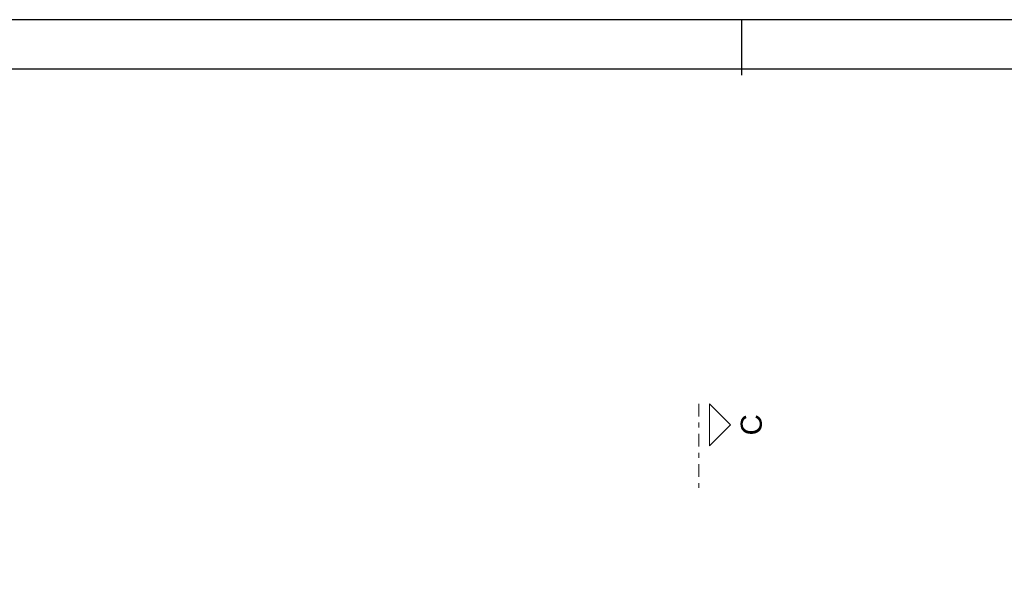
# Model space of a CAD drawing. Header units: millimetres. Extents: x 0 to 119, y 0 to 84.
# Tile 26 of 27: x 67 to 87, y 73 to 84. Entities that reach past the tile are written whole.
import ezdxf

# ---------------------------------------------------------------- set-up
doc = ezdxf.new("R2010")
doc.units = ezdxf.units.MM
doc.header["$MEASUREMENT"] = 0
doc.linetypes.add('DASHDOT', pattern=[2.54, 1.27, -0.635, 0, -0.635])
doc.linetypes.add('NULL', pattern=[0])
doc.layers.add('FO-Cortes', color=9, linetype='DASHDOT', lineweight=5)
doc.layers.add('SEDUC_MARF', color=1, linetype='Continuous')
doc.layers.add('SEDUC_MARGG', color=7, linetype='Continuous')
doc.styles.add('Arial', font='txt')

msp = doc.modelspace()

# ---------------------------------------------------------------- linework, layer by layer
at = {"layer": 'FO-Cortes', "ltscale": 0.2}
msp.add_line((81.0436, 76.3636), (81.0436, 74.6692), dxfattribs=at)
at = {"layer": 'FO-Cortes', "linetype": 'Continuous', "ltscale": 0.2}
msp.add_lwpolyline([(81.2554, 76.3636), (81.2554, 75.5164), (81.679, 75.94), (81.2554, 76.3636)], close=True, dxfattribs=at)
at = {"layer": 'SEDUC_MARF'}
msp.add_line((81.9015, 84.1), (81.9015, 82.9804), dxfattribs=at)
msp.add_lwpolyline([(118.9, 84.1), (0, 84.1), (0, 0), (118.9, 0)], close=True, dxfattribs=at)
at = {"layer": 'SEDUC_MARGG'}
msp.add_lwpolyline([(2.5, 1), (117.9, 1), (117.9, 83.1), (2.5, 83.1), (2.5, 1)], dxfattribs=at)

# ---------------------------------------------------------------- texts
at = {"layer": 'FO-Cortes', "linetype": 'NULL', "ltscale": 0.2, "insert": (82.314, 75.9396), "char_height": 0.4236, "width": 0.837715, "attachment_point": 8, "rotation": 90.00021, "line_spacing_factor": 0.798, "style": 'Arial'}
msp.add_mtext('C', dxfattribs=at)

doc.saveas('drawing.dxf')
